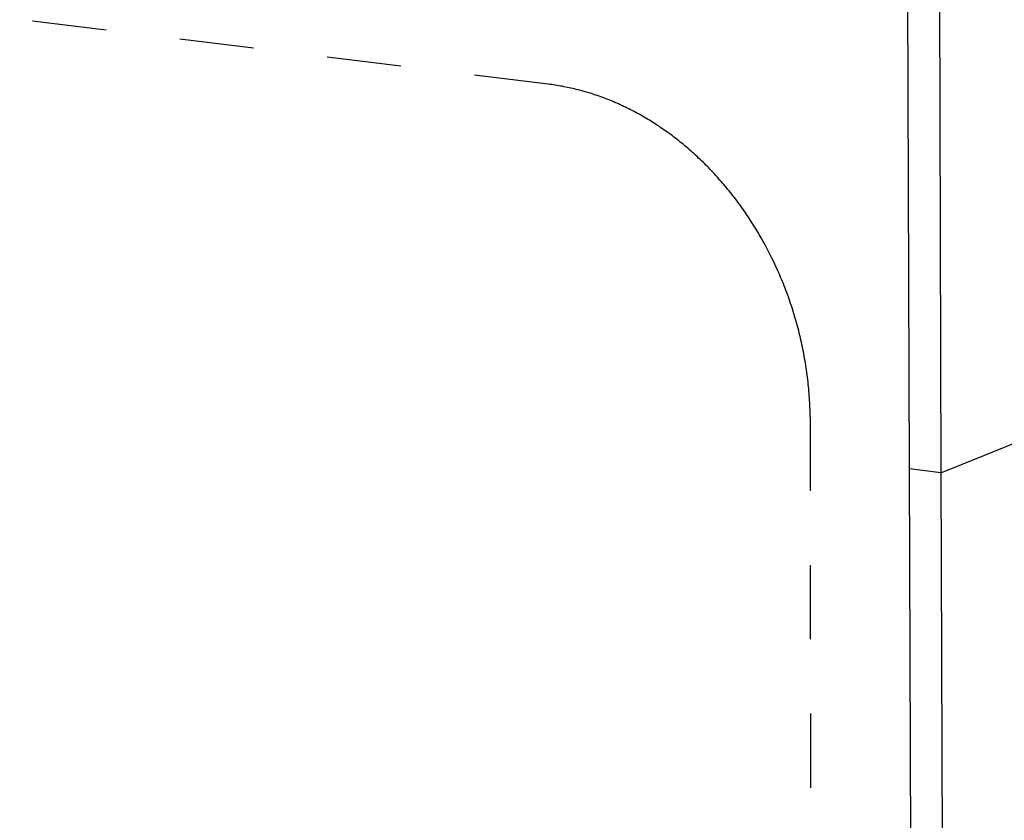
# Model space of a CAD drawing. Extents: x 11880 to 25577, y 6756 to 10446.
# Tile 45 of 87: x 23219 to 23418, y 7468 to 7630. Entities that reach past the tile are written whole.
import ezdxf

# ---------------------------------------------------------------- set-up
doc = ezdxf.new("R2010")
doc.units = 0
doc.header["$MEASUREMENT"] = 0
doc.linetypes.add('HIDDEN', pattern=[30, 15, -15])
doc.layers.add('HAIRLINE', color=178, linetype='CONTINUOUS')
doc.layers.add('HIDDEN', color=178, linetype='HIDDEN')

msp = doc.modelspace()

# ---------------------------------------------------------------- linework, layer by layer
at = {"layer": 'HAIRLINE'}
for p, q in [((23398.45, 7539.11), (23398.12, 7640.24)), ((23404.48, 7639.46), (23404.8, 7538.29)), ((23404.8, 7538.29), (23616.46, 7623.64)), ((23404.8, 7538.29), (23398.45, 7539.11)), ((23399.58, 7194.31), (23398.45, 7539.11)), ((23404.8, 7538.29), (23405.91, 7191.56))]:
    msp.add_line(p, q, dxfattribs=at)
at = {"layer": 'HIDDEN', "linetype": 'HIDDEN'}
for p, q in [((23325.44, 7616.85), (23218.62, 7629.89)), ((23378.38, 7549.64), (23378.64, 7079.66))]:
    msp.add_line(p, q, dxfattribs=at)
msp.add_lwpolyline([(23378.38, 7549.64), (23378.37, 7550.11), (23378.36, 7550.57), (23378.34, 7551.04), (23378.33, 7551.51), (23378.31, 7551.98), (23378.28, 7552.44), (23378.26, 7552.91), (23378.23, 7553.38), (23378.2, 7553.85), (23378.16, 7554.32), (23378.12, 7554.79), (23378.08, 7555.26), (23378.04, 7555.73), (23377.99, 7556.2), (23377.94, 7556.68), (23377.88, 7557.15), (23377.83, 7557.62), (23377.77, 7558.09), (23377.71, 7558.56), (23377.64, 7559.03), (23377.57, 7559.51), (23377.5, 7559.98), (23377.42, 7560.45), (23377.35, 7560.92), (23377.26, 7561.39), (23377.18, 7561.86), (23377.09, 7562.33), (23377, 7562.8), (23376.91, 7563.27), (23376.81, 7563.74), (23376.71, 7564.21), (23376.61, 7564.68), (23376.51, 7565.14), (23376.4, 7565.61), (23376.29, 7566.08), (23376.17, 7566.54), (23376.06, 7567.01), (23375.94, 7567.47), (23375.81, 7567.94), (23375.69, 7568.4), (23375.56, 7568.86), (23375.43, 7569.32), (23375.29, 7569.78), (23375.16, 7570.24), (23375.02, 7570.7), (23374.87, 7571.15), (23374.73, 7571.61), (23374.58, 7572.06), (23374.43, 7572.52), (23374.27, 7572.97), (23374.12, 7573.42), (23373.96, 7573.87), (23373.8, 7574.32), (23373.63, 7574.76), (23373.46, 7575.21), (23373.29, 7575.65), (23373.12, 7576.09), (23372.95, 7576.53), (23372.77, 7576.97), (23372.59, 7577.41), (23372.4, 7577.85), (23372.22, 7578.28), (23372.03, 7578.71), (23371.84, 7579.14), (23371.53, 7579.83), (23371.22, 7580.5), (23370.9, 7581.18), (23370.57, 7581.85), (23370.23, 7582.52), (23369.89, 7583.18), (23369.55, 7583.84), (23369.19, 7584.5), (23368.83, 7585.16), (23368.46, 7585.81), (23368.09, 7586.45), (23367.71, 7587.09), (23367.32, 7587.73), (23366.93, 7588.36), (23366.53, 7588.99), (23366.13, 7589.62), (23365.9, 7589.96), (23365.67, 7590.3), (23365.44, 7590.64), (23365.21, 7590.98), (23364.98, 7591.32), (23364.74, 7591.65), (23364.5, 7591.99), (23364.26, 7592.32), (23364.02, 7592.66), (23363.77, 7592.99), (23363.52, 7593.32), (23363.28, 7593.65), (23363.03, 7593.98), (23362.77, 7594.3), (23362.52, 7594.63), (23362.26, 7594.95), (23362, 7595.27), (23361.74, 7595.59), (23361.48, 7595.91), (23361.21, 7596.23), (23360.95, 7596.55), (23360.68, 7596.86), (23360.41, 7597.17), (23360.14, 7597.48), (23359.86, 7597.79), (23359.58, 7598.1), (23359.31, 7598.41), (23359.03, 7598.71), (23358.75, 7599.01), (23358.46, 7599.31), (23358.18, 7599.61), (23357.89, 7599.91), (23357.6, 7600.2), (23357.31, 7600.5), (23357.02, 7600.79), (23356.72, 7601.08), (23356.43, 7601.36), (23356.13, 7601.65), (23355.83, 7601.93), (23355.53, 7602.21), (23355.23, 7602.49), (23354.93, 7602.77), (23354.62, 7603.04), (23354.31, 7603.32), (23354.01, 7603.59), (23353.7, 7603.85), (23353.39, 7604.12), (23353.07, 7604.38), (23352.76, 7604.64), (23352.44, 7604.9), (23352.13, 7605.16), (23351.81, 7605.41), (23351.49, 7605.67), (23351.17, 7605.91), (23350.84, 7606.16), (23350.52, 7606.41), (23350.2, 7606.65), (23349.87, 7606.89), (23349.54, 7607.13), (23349.21, 7607.36), (23348.88, 7607.59), (23348.55, 7607.82), (23348.22, 7608.05), (23347.89, 7608.27), (23347.55, 7608.5), (23347.22, 7608.72), (23346.88, 7608.93), (23346.54, 7609.15), (23346.21, 7609.36), (23345.87, 7609.57), (23345.53, 7609.77), (23345.18, 7609.98), (23344.84, 7610.18), (23344.5, 7610.38), (23344.16, 7610.57), (23343.81, 7610.76), (23343.47, 7610.95), (23343.12, 7611.14), (23342.77, 7611.32), (23342.43, 7611.51), (23342.08, 7611.69), (23341.73, 7611.86), (23341.38, 7612.03), (23341.03, 7612.2), (23340.68, 7612.37), (23340.33, 7612.54), (23339.98, 7612.7), (23339.62, 7612.86), (23339.27, 7613.01), (23338.92, 7613.17), (23338.57, 7613.32), (23338.21, 7613.47), (23337.86, 7613.61), (23337.5, 7613.75), (23337.15, 7613.89), (23336.79, 7614.03), (23336.44, 7614.16), (23336.08, 7614.29), (23335.73, 7614.42), (23335.37, 7614.54), (23335.02, 7614.66), (23334.66, 7614.78), (23334.3, 7614.9), (23333.95, 7615.01), (23333.59, 7615.12), (23333.24, 7615.23), (23332.88, 7615.33), (23332.52, 7615.43), (23332.17, 7615.53), (23331.81, 7615.63), (23331.45, 7615.72), (23331.1, 7615.81), (23330.74, 7615.89), (23330.39, 7615.98), (23330.03, 7616.06), (23329.68, 7616.14), (23329.32, 7616.21), (23328.97, 7616.28), (23328.61, 7616.35), (23328.26, 7616.42), (23327.91, 7616.48), (23327.55, 7616.55), (23327.2, 7616.6), (23326.85, 7616.66), (23326.5, 7616.71), (23326.15, 7616.76), (23325.79, 7616.81), (23325.44, 7616.85)], dxfattribs=at)

doc.saveas('drawing.dxf')
